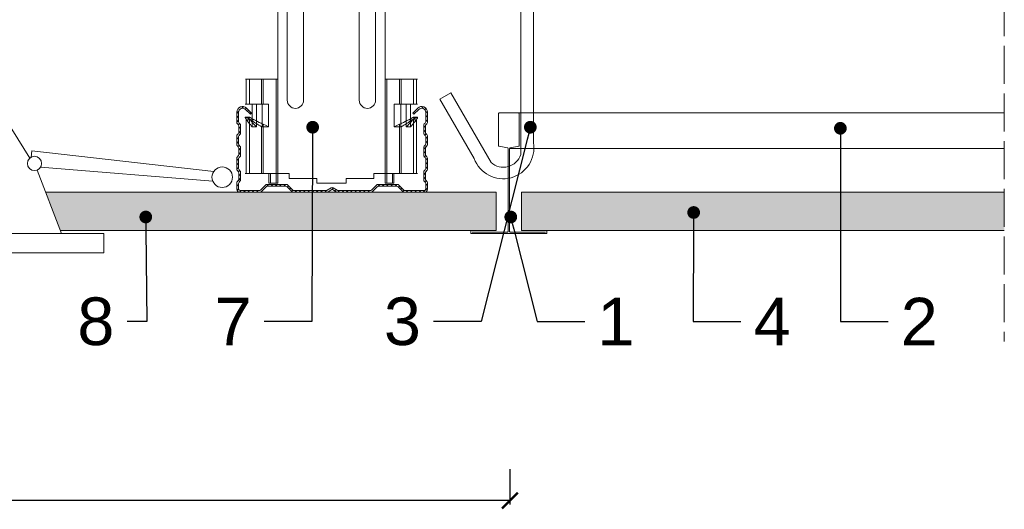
# Model space of a CAD drawing. Header units: millimetres. Extents: x 2147 to 2767, y 1473 to 2104.
# Tile 2 of 3: x 2457 to 2767, y 1773 to 1927. Entities that reach past the tile are written whole.
import ezdxf
from ezdxf import colors
from ezdxf.entities.mleader import LeaderData, LeaderLine
from ezdxf.math import Vec2, Vec3

# ---------------------------------------------------------------- set-up
doc = ezdxf.new("R2010")
doc.units = ezdxf.units.MM
doc.linetypes.add('ACAD_ISO02W100', pattern=[15, 12, -3])
doc.layers.get('0').update_dxf_attribs({"lineweight": 9})
doc.layers.get('Defpoints').update_dxf_attribs({"lineweight": 9})
for name, color, linetype, lineweight in [('_RIGIPS AKCESORIA', 7, 'Continuous', 5), ('_RIGIPS G-K', 7, 'Continuous', 9), ('_RIGIPS PROFIL', 7, 'Continuous', 9), ('_RIGIPS PŁYTA', 7, 'Continuous', 9), ('KRESKOWANIE', 7, 'Continuous', 9), ('PRZERYWANA', 7, 'ACAD_ISO02W100', 9), ('wełna', 7, 'BATTING', 5), ('WYMIARY', 7, 'Continuous', 9)]:
    doc.layers.add(name, color=color, linetype=linetype, lineweight=lineweight)
doc.styles.get("Standard").update_dxf_attribs({"font": 'arial.ttf'})
doc.linetypes.add('BATTING', pattern='A,0.00254,-2.54,[134,ltypeshp.shx,S=2.54,R=0,X=-2.54,Y=0],-5.08,[134,ltypeshp.shx,S=2.54,R=180,X=2.54,Y=0],-2.54', length=10.16254)
doc.dimstyles.new('ISO-25', dxfattribs={"dimtxt": 2.5, "dimasz": 2.5, "dimexe": 1.25, "dimexo": 0.625, "dimtad": 1, "dimtxsty": 'Standard', "dimcen": 2.5, "dimadec": 0, "dimazin": 0, "dimtfac": 1, "dimtmove": 0, "dimatfit": 3, "dimfxl": 1, "dimarcsym": 0})

# ---------------------------------------------------------------- blocks, each defined once
blk = doc.blocks.new('T24')
at = {"layer": '_RIGIPS PROFIL'}
for p, q in [((302.61, -139.67), (302.61, -129.54)), ((302.81, -129.34), (308.91, -129.34)), ((309.11, -129.54), (309.11, -139.67)), ((305.45, -140.31), (302.78, -139.87)), ((305.61, -140.51), (305.61, -166.64)), ((306.11, -140.51), (306.11, -166.64)), ((308.95, -139.87), (306.28, -140.31)), ((293.86, -167.24), (293.86, -166.44)), ((293.96, -166.34), (294.86, -166.34)), ((293.96, -167.34), (317.76, -167.34)), ((294.36, -166.84), (305.41, -166.84)), ((306.31, -166.84), (317.36, -166.84)), ((317.76, -166.34), (316.86, -166.34)), ((317.86, -167.24), (317.86, -166.44))]:
    blk.add_line(p, q, dxfattribs=at)
for centre, radius, start, end in [((302.81, -129.54), 0.2, 90, 180), ((308.91, -129.54), 0.2, 0, 90), ((302.81, -139.67), 0.2, 180, 260.5377), ((305.41, -140.51), 0.2, 0, 80.5377), ((306.31, -140.51), 0.2, 99.4623, 180), ((308.91, -139.67), 0.2, 279.4623, 0), ((293.96, -166.44), 0.1, 90, 180), ((293.96, -167.24), 0.1, 180, 270), ((305.41, -166.64), 0.2, 270, 0), ((306.31, -166.64), 0.2, 180, 270), ((317.76, -166.44), 0.1, 0, 90), ((317.76, -167.24), 0.1, 270, 0)]:
    blk.add_arc(centre, radius, start, end, dxfattribs=at)
blk = doc.blocks.new('_Dot')
at = {"color": 0, "linetype": 'ByBlock', "lineweight": -2}
blk.add_line((-0.5, 0), (-1, 0), dxfattribs=at)
at = {"color": 0, "linetype": 'ByBlock', "const_width": 0.5}
blk.add_lwpolyline([(-0.25, 0, 1), (0.25, 0, 1)], format="xyb", close=True, dxfattribs=at)
blk = doc.blocks.new('wieszak noniuszowy widok')
for p, q in [((367.75, 93.63), (382.75, 93.63)), ((367.75, 3.63), (367.75, 93.63)), ((368.75, 3.63), (368.75, 93.63)), ((381.75, 3.63), (381.75, 93.63)), ((382.75, 3.63), (382.75, 93.63)), ((367.75, 42.47), (358.34, 42.47)), ((358.34, -30.29), (358.34, 42.47)), ((392.15, 42.47), (382.75, 42.47)), ((392.15, 42.47), (392.15, -30.29)), ((392.15, 42.47), (392.15, -30.29)), ((372.87, 37.38), (376.99, 37.38)), ((374.93, 39.42), (374.93, 35.32)), ((361.34, -36.95), (361.34, 34.79)), ((361.34, 34.79), (361.34, -36.95)), ((366.47, 34.79), (366.47, -36.95)), ((366.47, -36.95), (366.47, 34.79)), ((384.02, -36.95), (384.02, 34.79)), ((384.02, 34.79), (384.02, -36.95)), ((389.14, 34.79), (389.14, -36.95)), ((389.14, 34.79), (389.14, -36.95)), ((374.93, 19.27), (374.93, 15.17)), ((372.87, 17.23), (376.99, 17.23)), ((367.75, 3.63), (382.75, 3.63)), ((348.22, -30.29), (358.37, -30.29)), ((348.44, -30.29), (348.44, -38.17)), ((349.43, -30.29), (349.43, -38.17)), ((353.28, -30.29), (353.28, -38.17)), ((353.8, -30.29), (353.8, -38.17)), ((357.85, -30.29), (357.85, -63.08)), ((358.37, -30.29), (358.37, -63.08)), ((392.13, -30.29), (392.13, -63.08)), ((392.15, -30.29), (392.15, -60.01)), ((392.15, -30.29), (392.15, -60.01)), ((402.37, -30.29), (392.16, -30.29)), ((392.64, -30.29), (392.64, -63.08)), ((396.7, -30.29), (396.7, -38.17)), ((397.21, -30.29), (397.21, -38.17)), ((401.07, -30.29), (401.07, -38.17)), ((402.06, -30.29), (402.06, -38.17)), ((348.13, -38.17), (355.47, -38.17)), ((350.32, -38.17), (350.32, -45.34)), ((351.68, -45.34), (351.68, -38.17)), ((353.44, -45.34), (353.44, -38.17)), ((355.47, -38.17), (355.47, -45.34)), ((395.03, -45.34), (395.03, -38.17)), ((395.03, -38.17), (402.39, -38.17)), ((397.05, -38.17), (397.05, -45.34)), ((398.82, -38.17), (398.82, -45.34)), ((400.18, -45.34), (400.18, -38.17)), ((348.11, -42.32), (348.14, -42.29)), ((348.11, -42.37), (348.11, -42.32)), ((348.12, -42.43), (348.11, -42.37)), ((348.15, -42.51), (348.12, -42.43)), ((348.14, -42.29), (348.17, -42.28)), ((348.19, -42.61), (348.15, -42.51)), ((348.17, -42.28), (348.23, -42.28)), ((349.22, -42.28), (348.19, -42.28)), ((348.26, -42.72), (348.19, -42.61)), ((348.23, -42.28), (348.31, -42.3)), ((348.34, -42.84), (348.26, -42.72)), ((348.31, -42.3), (348.41, -42.34)), ((348.45, -43), (348.34, -42.84)), ((348.41, -42.34), (348.53, -42.39)), ((348.44, -42.99), (348.44, -60.01)), ((348.58, -43.18), (348.45, -43)), ((349.57, -43.07), (348.5, -43.07)), ((348.53, -42.39), (348.66, -42.46)), ((348.72, -43.37), (348.58, -43.18)), ((348.66, -42.46), (348.81, -42.54)), ((348.89, -43.59), (348.72, -43.37)), ((348.81, -42.54), (348.96, -42.63)), ((348.96, -42.63), (349.14, -42.73)), ((349.15, -42.29), (349.13, -42.32)), ((349.13, -42.32), (349.13, -42.36)), ((349.13, -42.36), (349.14, -42.41)), ((349.14, -42.41), (349.16, -42.47)), ((349.14, -42.73), (349.38, -42.88)), ((349.18, -42.28), (349.15, -42.29)), ((349.16, -42.47), (349.19, -42.54)), ((349.22, -42.28), (349.18, -42.28)), ((349.19, -42.54), (349.24, -42.62)), ((349.28, -42.28), (349.22, -42.28)), ((349.24, -42.62), (349.3, -42.71)), ((349.34, -42.29), (349.28, -42.28)), ((349.3, -42.71), (349.44, -42.91)), ((349.43, -42.32), (349.34, -42.29)), ((349.38, -42.88), (349.66, -43.05)), ((349.52, -42.35), (349.43, -42.32)), ((349.43, -42.9), (349.43, -60.01)), ((349.44, -42.91), (349.55, -43.05)), ((349.62, -42.4), (349.52, -42.35)), ((349.55, -43.05), (349.68, -43.2)), ((349.74, -42.46), (349.62, -42.4)), ((349.66, -43.05), (349.96, -43.25)), ((350.92, -43.07), (349.68, -43.07)), ((349.68, -43.2), (349.82, -43.37)), ((349.88, -42.52), (349.74, -42.46)), ((349.82, -43.37), (349.98, -43.56)), ((350.03, -42.6), (349.88, -42.52)), ((349.96, -43.25), (350.28, -43.46)), ((350.2, -42.69), (350.03, -42.6)), ((350.38, -42.79), (350.2, -42.69)), ((350.58, -42.89), (350.38, -42.79)), ((350.78, -43), (350.58, -42.89)), ((351, -43.12), (350.78, -43)), ((351.23, -43.25), (351, -43.12)), ((351.48, -43.37), (351.23, -43.25)), ((351.99, -43.64), (351.48, -43.37)), ((399.02, -43.37), (398.51, -43.64)), ((399.26, -43.25), (399.02, -43.37)), ((399.49, -43.12), (399.26, -43.25)), ((399.71, -43), (399.49, -43.12)), ((399.58, -43.07), (400.82, -43.07)), ((399.92, -42.89), (399.71, -43)), ((400.12, -42.79), (399.92, -42.89)), ((400.3, -42.69), (400.12, -42.79)), ((400.21, -43.46), (400.54, -43.25)), ((400.46, -42.6), (400.3, -42.69)), ((400.62, -42.52), (400.46, -42.6)), ((400.52, -43.56), (400.68, -43.37)), ((400.54, -43.25), (400.84, -43.05)), ((400.76, -42.46), (400.62, -42.52)), ((400.68, -43.37), (400.82, -43.2)), ((400.88, -42.4), (400.76, -42.46)), ((400.82, -43.2), (400.95, -43.05)), ((400.84, -43.05), (401.12, -42.88)), ((400.98, -42.35), (400.88, -42.4)), ((400.93, -43.07), (402, -43.07)), ((400.95, -43.05), (401.06, -42.91)), ((401.07, -42.32), (400.98, -42.35)), ((401.06, -42.91), (401.2, -42.71)), ((401.15, -42.29), (401.07, -42.32)), ((401.07, -42.9), (401.07, -60.01)), ((401.12, -42.88), (401.36, -42.73)), ((401.22, -42.28), (401.15, -42.29)), ((401.2, -42.71), (401.26, -42.62)), ((401.27, -42.28), (401.22, -42.28)), ((401.26, -42.62), (401.3, -42.54)), ((401.32, -42.28), (401.27, -42.28)), ((401.27, -42.28), (402.31, -42.28)), ((401.3, -42.54), (401.34, -42.47)), ((401.35, -42.29), (401.32, -42.28)), ((401.34, -42.47), (401.36, -42.41)), ((401.36, -42.32), (401.35, -42.29)), ((401.37, -42.36), (401.36, -42.32)), ((401.36, -42.41), (401.37, -42.36)), ((401.36, -42.73), (401.54, -42.63)), ((401.54, -42.63), (401.69, -42.54)), ((401.77, -43.37), (401.61, -43.59)), ((401.69, -42.54), (401.84, -42.46)), ((401.92, -43.18), (401.77, -43.37)), ((401.84, -42.46), (401.97, -42.39)), ((402.05, -43), (401.92, -43.18)), ((401.97, -42.39), (402.09, -42.34)), ((402.16, -42.84), (402.05, -43)), ((402.06, -42.99), (402.06, -60.01)), ((402.09, -42.34), (402.18, -42.3)), ((402.24, -42.72), (402.16, -42.84)), ((402.18, -42.3), (402.26, -42.28)), ((402.3, -42.61), (402.24, -42.72)), ((402.26, -42.28), (402.33, -42.28)), ((402.35, -42.51), (402.3, -42.61)), ((402.33, -42.28), (402.36, -42.29)), ((402.38, -42.43), (402.35, -42.51)), ((402.36, -42.29), (402.39, -42.32)), ((402.39, -42.37), (402.38, -42.43)), ((402.39, -42.32), (402.39, -42.37)), ((349.08, -43.83), (348.89, -43.59)), ((349.28, -44.08), (349.08, -43.83)), ((349.49, -44.34), (349.28, -44.08)), ((349.72, -44.62), (349.49, -44.34)), ((350.01, -44.98), (349.72, -44.62)), ((349.98, -43.56), (350.15, -43.76)), ((350.32, -45.34), (350.01, -44.98)), ((350.15, -43.76), (350.34, -43.96)), ((350.28, -43.46), (350.63, -43.68)), ((351.68, -45.34), (350.32, -45.34)), ((350.34, -43.96), (350.54, -44.17)), ((350.54, -44.17), (350.75, -44.4)), ((350.63, -43.68), (350.99, -43.91)), ((350.75, -44.4), (350.97, -44.63)), ((350.97, -44.63), (351.19, -44.86)), ((350.99, -43.91), (351.36, -44.14)), ((351.19, -44.86), (351.43, -45.11)), ((351.36, -44.14), (351.74, -44.37)), ((351.43, -45.11), (351.68, -45.34)), ((351.74, -44.37), (352.07, -44.57)), ((352.52, -43.92), (351.99, -43.64)), ((352.07, -44.57), (352.41, -44.78)), ((352.41, -44.78), (352.77, -44.98)), ((353.08, -44.19), (352.52, -43.92)), ((352.77, -44.98), (353.14, -45.18)), ((353.43, -44.35), (353.08, -44.19)), ((353.14, -45.18), (353.28, -45.26)), ((353.28, -45.26), (353.36, -45.3)), ((353.28, -45.26), (353.28, -60.01)), ((353.36, -45.3), (353.44, -45.34)), ((353.8, -44.52), (353.43, -44.35)), ((355.47, -45.34), (353.44, -45.34)), ((354.66, -44.92), (353.8, -44.52)), ((353.8, -44.52), (353.8, -60.01)), ((355.47, -45.34), (354.66, -44.92)), ((395.84, -44.92), (395.03, -45.34)), ((395.03, -45.34), (397.05, -45.34)), ((396.7, -44.52), (395.84, -44.92)), ((397.07, -44.35), (396.7, -44.52)), ((396.7, -44.52), (396.7, -60.01)), ((397.05, -45.34), (397.13, -45.3)), ((397.42, -44.19), (397.07, -44.35)), ((397.13, -45.3), (397.21, -45.26)), ((397.21, -45.26), (397.36, -45.18)), ((397.21, -45.26), (397.21, -60.01)), ((397.36, -45.18), (397.73, -44.98)), ((397.98, -43.92), (397.42, -44.19)), ((397.73, -44.98), (398.09, -44.78)), ((398.51, -43.64), (397.98, -43.92)), ((398.09, -44.78), (398.43, -44.57)), ((398.43, -44.57), (398.76, -44.37)), ((398.76, -44.37), (399.13, -44.14)), ((398.82, -45.34), (399.07, -45.11)), ((398.82, -45.34), (400.18, -45.34)), ((399.07, -45.11), (399.3, -44.86)), ((399.13, -44.14), (399.51, -43.91)), ((399.3, -44.86), (399.53, -44.63)), ((399.51, -43.91), (399.87, -43.68)), ((399.53, -44.63), (399.74, -44.4)), ((399.74, -44.4), (399.96, -44.17)), ((399.87, -43.68), (400.21, -43.46)), ((399.96, -44.17), (400.16, -43.96)), ((400.16, -43.96), (400.35, -43.76)), ((400.49, -44.98), (400.18, -45.34)), ((400.35, -43.76), (400.52, -43.56)), ((400.78, -44.62), (400.49, -44.98)), ((401.01, -44.34), (400.78, -44.62)), ((401.22, -44.08), (401.01, -44.34)), ((401.42, -43.83), (401.22, -44.08)), ((401.61, -43.59), (401.42, -43.83)), ((348.11, -60.01), (361.93, -60.01)), ((355.57, -63.08), (355.57, -60.01)), ((356.08, -60.01), (356.08, -63.08)), ((361.93, -60.01), (361.93, -61.55)), ((361.93, -60.01), (361.93, -61.55)), ((370.64, -61.55), (361.93, -61.55)), ((370.64, -61.55), (370.64, -63.08)), ((370.64, -61.55), (370.64, -63.08)), ((388.57, -61.55), (379.86, -61.55)), ((379.86, -61.55), (379.86, -63.08)), ((379.86, -61.55), (379.86, -63.08)), ((388.57, -60.01), (388.57, -61.55)), ((402.39, -60.01), (388.57, -60.01)), ((388.57, -60.01), (388.57, -61.55)), ((394.42, -63.08), (394.42, -60.01)), ((394.93, -60.01), (394.93, -63.08)), ((357.85, -63.08), (355.57, -63.08)), ((356.08, -63.08), (355.57, -63.08)), ((356.08, -63.08), (358.37, -63.08)), ((358.37, -63.08), (357.85, -63.08)), ((379.86, -63.08), (370.64, -63.08)), ((370.64, -63.08), (379.86, -63.08)), ((392.13, -63.08), (394.42, -63.08)), ((392.64, -63.08), (392.13, -63.08)), ((394.93, -63.08), (392.64, -63.08)), ((394.93, -63.08), (394.42, -63.08))]:
    blk.add_line(p, q)
for centre, radius in [((375.25, 83.63), 2.81), ((374.93, 37.38), 2.06), ((374.93, 37.38), 1.46), ((374.93, 26.11), 2.81), ((374.93, 17.23), 2.06), ((374.93, 17.23), 1.46)]:
    blk.add_circle(centre, radius)
for centre, start, end in [((363.91, 34.79), 0, 180), ((386.58, 34.79), 0, 180), ((363.91, -36.95), 180, 0), ((386.58, -36.95), 180, 0)]:
    blk.add_arc(centre, 2.56, start, end)
blk = doc.blocks.new('CD 60 ULTRASTIL')
h = blk.add_hatch()
h.set_pattern_fill('ANSI31', color=256, scale=0.3, style=0)
h.paths.add_polyline_path([(542.88, 684.5, -0.302776), (543.49, 684.5), (544.54, 683.79, 0.148069), (544.85, 683.7), (555.42, 683.7, 0.198912), (555.81, 683.86), (557.38, 685.44, -0.198912), (557.77, 685.6), (563.59, 685.6, -0.198912), (563.98, 685.44), (565.55, 683.86, 0.198912), (565.94, 683.7), (572.18, 683.7, 0.414214), (573.18, 684.7), (573.18, 686.74, 0.198912), (573.02, 687.12), (572.74, 687.4, -0.198912), (572.58, 687.79), (572.58, 689.87, -0.198912), (572.74, 690.26), (573.02, 690.54, 0.198912), (573.18, 690.93), (573.18, 694.47, 0.198912), (573.02, 694.86), (572.74, 695.14, -0.198912), (572.58, 695.53), (572.58, 697.61, -0.198912), (572.74, 698), (573.02, 698.28, 0.198912), (573.18, 698.67), (573.18, 701.47, 0.198912), (573.02, 701.86), (572.74, 702.14, -0.198912), (572.58, 702.53), (572.58, 704.61, -0.198912), (572.74, 705), (573.02, 705.28, 0.198912), (573.18, 705.67), (573.18, 708.9, 0.666128), (570.12, 710.18), (568.55, 708.63), (568.93, 708.24), (570.5, 709.79, -0.666128), (572.63, 708.9), (572.63, 705.9, -0.198912), (572.47, 705.51), (572.19, 705.23, 0.198912), (572.03, 704.84), (572.03, 702.3, 0.198912), (572.19, 701.91), (572.47, 701.63, -0.198912), (572.63, 701.25), (572.63, 698.9, -0.198912), (572.47, 698.51), (572.19, 698.23, 0.198912), (572.03, 697.84), (572.03, 695.3, 0.198912), (572.19, 694.91), (572.47, 694.63, -0.198912), (572.63, 694.25), (572.63, 691.16, -0.198912), (572.47, 690.77), (572.19, 690.49, 0.198912), (572.03, 690.1), (572.03, 687.56, 0.198912), (572.19, 687.17), (572.47, 686.9, -0.198912), (572.63, 686.51), (572.63, 684.7, -0.414214), (572.18, 684.25), (566.17, 684.25, -0.198912), (565.78, 684.41), (564.2, 685.99, 0.198912), (563.82, 686.15), (557.55, 686.15, 0.198912), (557.16, 685.99), (555.58, 684.41, -0.198912), (555.19, 684.25), (545.01, 684.25, -0.148069), (544.71, 684.34), (543.49, 685.16, 0.302776), (542.88, 685.16), (541.65, 684.34, -0.148069), (541.35, 684.25), (531.17, 684.25, -0.198912), (530.78, 684.41), (529.2, 685.99, 0.198912), (528.82, 686.15), (522.55, 686.15, 0.198912), (522.16, 685.99), (520.58, 684.41, -0.198912), (520.19, 684.25), (514.18, 684.25, -0.414214), (513.73, 684.7), (513.73, 686.51, -0.198912), (513.89, 686.9), (514.17, 687.17, 0.198912), (514.33, 687.56), (514.33, 690.1, 0.198912), (514.17, 690.49), (513.89, 690.77, -0.198912), (513.73, 691.16), (513.73, 694.25, -0.198912), (513.89, 694.63), (514.17, 694.91, 0.198912), (514.33, 695.3), (514.33, 697.84, 0.198912), (514.17, 698.23), (513.89, 698.51, -0.198912), (513.73, 698.9), (513.73, 701.25, -0.198912), (513.89, 701.63), (514.17, 701.91, 0.198912), (514.33, 702.3), (514.33, 704.84, 0.198912), (514.17, 705.23), (513.89, 705.51, -0.198912), (513.73, 705.9), (513.73, 708.9, -0.666128), (515.86, 709.79), (517.43, 708.24), (517.81, 708.63), (516.25, 710.18, 0.666128), (513.18, 708.9), (513.18, 705.67, 0.198912), (513.34, 705.28), (513.62, 705, -0.198912), (513.78, 704.61), (513.78, 702.53, -0.198912), (513.62, 702.14), (513.34, 701.86, 0.198912), (513.18, 701.47), (513.18, 698.67, 0.198912), (513.34, 698.28), (513.62, 698, -0.198912), (513.78, 697.61), (513.78, 695.53, -0.198912), (513.62, 695.14), (513.34, 694.86, 0.198912), (513.18, 694.47), (513.18, 690.93, 0.198912), (513.34, 690.54), (513.62, 690.26, -0.198912), (513.78, 689.87), (513.78, 687.79, -0.198912), (513.62, 687.4), (513.34, 687.12, 0.198912), (513.18, 686.74), (513.18, 684.7, 0.414214), (514.18, 683.7), (520.42, 683.7, 0.198912), (520.81, 683.86), (522.38, 685.44, -0.198912), (522.77, 685.6), (528.59, 685.6, -0.198912), (528.98, 685.44), (530.55, 683.86, 0.198912), (530.94, 683.7), (541.51, 683.7, 0.148069), (541.82, 683.79)])
for p, q in [((516.25, 710.18), (517.81, 708.63)), ((570.12, 710.18), (568.55, 708.63)), ((513.18, 708.9), (513.18, 705.67)), ((513.73, 708.9), (513.73, 705.9)), ((515.86, 709.79), (517.43, 708.24)), ((517.43, 708.24), (517.81, 708.63)), ((568.93, 708.24), (568.55, 708.63)), ((570.5, 709.79), (568.93, 708.24)), ((572.63, 708.9), (572.63, 705.9)), ((573.18, 708.9), (573.18, 705.67)), ((513.34, 705.28), (513.62, 705)), ((513.78, 704.61), (513.78, 702.53)), ((513.89, 705.51), (514.17, 705.23)), ((514.33, 704.84), (514.33, 702.3)), ((572.03, 704.84), (572.03, 702.3)), ((572.47, 705.51), (572.19, 705.23)), ((572.58, 704.61), (572.58, 702.53)), ((573.02, 705.28), (572.74, 705)), ((513.18, 698.67), (513.18, 701.47)), ((513.34, 701.86), (513.62, 702.14)), ((513.73, 698.9), (513.73, 701.25)), ((513.89, 701.63), (514.17, 701.91)), ((572.47, 701.63), (572.19, 701.91)), ((572.63, 698.9), (572.63, 701.25)), ((573.02, 701.86), (572.74, 702.14)), ((573.18, 698.67), (573.18, 701.47)), ((513.34, 698.28), (513.62, 698)), ((513.78, 697.61), (513.78, 695.53)), ((513.89, 698.51), (514.17, 698.23)), ((514.33, 697.84), (514.33, 695.3)), ((572.03, 697.84), (572.03, 695.3)), ((572.47, 698.51), (572.19, 698.23)), ((572.58, 697.61), (572.58, 695.53)), ((573.02, 698.28), (572.74, 698)), ((513.18, 694.47), (513.18, 690.93)), ((513.34, 694.86), (513.62, 695.14)), ((513.89, 694.63), (514.17, 694.91)), ((572.47, 694.63), (572.19, 694.91)), ((573.02, 694.86), (572.74, 695.14)), ((573.18, 694.47), (573.18, 690.93)), ((513.73, 694.25), (513.73, 691.16)), ((572.63, 694.25), (572.63, 691.16)), ((513.34, 690.54), (513.62, 690.26)), ((513.78, 689.87), (513.78, 687.79)), ((513.89, 690.77), (514.17, 690.49)), ((514.33, 690.1), (514.33, 687.56)), ((572.03, 690.1), (572.03, 687.56)), ((572.47, 690.77), (572.19, 690.49)), ((572.58, 689.87), (572.58, 687.79)), ((573.02, 690.54), (572.74, 690.26)), ((513.18, 686.74), (513.18, 684.7)), ((513.34, 687.12), (513.62, 687.4)), ((513.73, 686.51), (513.73, 684.7)), ((513.89, 686.9), (514.17, 687.17)), ((520.58, 684.41), (522.16, 685.99)), ((520.81, 683.86), (522.38, 685.44)), ((522.55, 686.15), (528.82, 686.15)), ((528.59, 685.6), (522.77, 685.6)), ((530.55, 683.86), (528.98, 685.44)), ((530.78, 684.41), (529.2, 685.99)), ((541.65, 684.34), (542.88, 685.16)), ((544.71, 684.34), (543.49, 685.16)), ((555.58, 684.41), (557.16, 685.99)), ((555.81, 683.86), (557.38, 685.44)), ((557.55, 686.15), (563.82, 686.15)), ((557.77, 685.6), (563.59, 685.6)), ((565.55, 683.86), (563.98, 685.44)), ((565.78, 684.41), (564.2, 685.99)), ((572.47, 686.9), (572.19, 687.17)), ((572.63, 686.51), (572.63, 684.7)), ((573.02, 687.12), (572.74, 687.4)), ((573.18, 686.74), (573.18, 684.7)), ((514.18, 684.25), (520.19, 684.25)), ((514.18, 683.7), (520.42, 683.7)), ((530.94, 683.7), (541.51, 683.7)), ((531.17, 684.25), (541.35, 684.25)), ((541.82, 683.79), (542.88, 684.5)), ((544.54, 683.79), (543.49, 684.5)), ((544.85, 683.7), (555.42, 683.7)), ((545.01, 684.25), (555.19, 684.25)), ((565.94, 683.7), (572.18, 683.7)), ((566.17, 684.25), (572.18, 684.25))]:
    blk.add_line(p, q)
for centre, radius, start, end in [((514.98, 708.9), 1.8, 45.3251, 180), ((514.98, 708.9), 1.25, 45.3251, 180), ((571.38, 708.9), 1.8, 360, 134.6749), ((571.38, 708.9), 1.25, 360, 134.6749), ((513.73, 705.67), 0.55, 180, 225), ((513.23, 704.61), 0.55, 0, 45), ((514.28, 705.9), 0.55, 180, 225), ((513.78, 704.84), 0.55, 0, 45), ((572.58, 704.84), 0.55, 135, 180), ((572.08, 705.9), 0.55, 315, 0), ((573.13, 704.61), 0.55, 135, 180), ((572.63, 705.67), 0.55, 315, 0), ((513.73, 701.47), 0.55, 135, 180), ((513.23, 702.53), 0.55, 315, 0), ((514.28, 701.25), 0.55, 135, 180), ((513.78, 702.3), 0.55, 315, 0), ((572.58, 702.3), 0.55, 180, 225), ((572.08, 701.25), 0.55, 0, 45), ((573.13, 702.53), 0.55, 180, 225), ((572.63, 701.47), 0.55, 0, 45), ((513.73, 698.67), 0.55, 180, 225), ((513.23, 697.61), 0.55, 360, 45), ((514.28, 698.9), 0.55, 180, 225), ((513.78, 697.84), 0.55, 0, 45), ((572.58, 697.84), 0.55, 135, 180), ((572.08, 698.9), 0.55, 315, 0), ((573.13, 697.61), 0.55, 135, 180), ((572.63, 698.67), 0.55, 315, 0), ((513.73, 694.47), 0.55, 135, 180), ((513.23, 695.53), 0.55, 315, 0), ((514.28, 694.25), 0.55, 135, 180), ((513.78, 695.3), 0.55, 315, 0), ((572.58, 695.3), 0.55, 180, 225), ((572.08, 694.25), 0.55, 0, 45), ((573.13, 695.53), 0.55, 180, 225), ((572.63, 694.47), 0.55, 0, 45), ((513.73, 690.93), 0.55, 180, 225), ((513.23, 689.87), 0.55, 0, 45), ((514.28, 691.16), 0.55, 180, 225), ((513.78, 690.1), 0.55, 360, 45), ((572.58, 690.1), 0.55, 135, 180), ((572.08, 691.16), 0.55, 315, 0), ((573.13, 689.87), 0.55, 135, 180), ((572.63, 690.93), 0.55, 315, 0), ((513.73, 686.74), 0.55, 135, 180), ((513.23, 687.79), 0.55, 315, 0), ((514.28, 686.51), 0.55, 135, 180), ((513.78, 687.56), 0.55, 315, 360), ((522.55, 685.6), 0.55, 90, 135), ((522.77, 685.05), 0.55, 90, 135), ((528.59, 685.05), 0.55, 45, 90), ((528.82, 685.6), 0.55, 45, 90), ((543.18, 684.7), 0.55, 56.3099, 123.6901), ((557.55, 685.6), 0.55, 90, 135), ((557.77, 685.05), 0.55, 90, 135), ((563.59, 685.05), 0.55, 45, 90), ((563.82, 685.6), 0.55, 45, 90), ((572.58, 687.56), 0.55, 180, 225), ((572.08, 686.51), 0.55, 360, 45), ((573.13, 687.79), 0.55, 180, 225), ((572.63, 686.74), 0.55, 360, 45), ((514.18, 684.7), 1, 180, 270), ((514.18, 684.7), 0.45, 180, 270), ((520.19, 684.8), 0.55, 270, 315), ((520.42, 684.25), 0.55, 270, 315), ((530.94, 684.25), 0.55, 225, 270), ((531.17, 684.8), 0.55, 225, 270), ((541.35, 684.8), 0.55, 270, 303.6901), ((541.51, 684.25), 0.55, 270, 303.6901), ((543.18, 684.04), 0.55, 56.3099, 123.6901), ((544.85, 684.25), 0.55, 236.3099, 270), ((545.01, 684.8), 0.55, 236.3099, 270), ((555.19, 684.8), 0.55, 270, 315), ((555.42, 684.25), 0.55, 270, 315), ((565.94, 684.25), 0.55, 225, 270), ((566.17, 684.8), 0.55, 225, 270), ((572.18, 684.7), 1, 270, 0), ((572.18, 684.7), 1, 270, 360), ((572.18, 684.7), 0.45, 270, 360)]:
    blk.add_arc(centre, radius, start, end)
blk = doc.blocks.new('_ArchTick')
at = {"color": 0, "linetype": 'ByBlock', "const_width": 0.15}
blk.add_lwpolyline([(-0.5, -0.5), (0.5, 0.5)], dxfattribs=at)
blk = doc.blocks.new('*D14')
at = {"layer": 'Defpoints', "color": 0, "transparency": 16777216}
for p in [(2611.3, 1786.37), (2207.02, 1775.83), (2207.02, 1774.17)]:
    blk.add_point(p, dxfattribs=at)
at = {"layer": 'WYMIARY', "color": 0, "lineweight": -2, "transparency": 16777216}
for p, q in [((2611.3, 1785.74), (2611.3, 1774.58)), ((2207.02, 1774.8), (2207.02, 1777.08)), ((2611.3, 1775.83), (2207.02, 1775.83))]:
    blk.add_line(p, q, dxfattribs=at)
at = {"layer": 'WYMIARY', "color": 0, "lineweight": -2, "transparency": 16777216, "xscale": 5, "yscale": 5, "zscale": 5, "rotation": 180}
blk.add_blockref('_ArchTick', (2207.02, 1775.83), dxfattribs=at)
at = {"layer": 'WYMIARY', "color": 0, "lineweight": -2, "transparency": 16777216, "xscale": 5, "yscale": 5, "zscale": 5}
blk.add_blockref('_ArchTick', (2611.3, 1775.83), dxfattribs=at)
at = {"layer": 'WYMIARY', "color": 0, "transparency": 16777216, "insert": (2409.16, 1783.94), "char_height": 10, "attachment_point": 5}
blk.add_mtext('≤400mm', dxfattribs=at)
blk = doc.blocks.new('lampa')
at = {"layer": '_RIGIPS AKCESORIA'}
for p, q in [((1387.95, 5874.59), (1467.95, 5874.59)), ((1377.95, 5864.59), (1377.95, 5824.59)), ((1477.95, 5864.59), (1477.95, 5824.59)), ((1377.95, 5824.59), (1357.95, 5804.59)), ((1377.95, 5824.59), (1477.95, 5824.59)), ((1477.95, 5824.59), (1497.95, 5804.59)), ((1339.95, 5775.59), (1357.95, 5804.59)), ((1513.63, 5779.32), (1497.95, 5804.59)), ((1341.59, 5781.61), (1284.34, 5775.11)), ((1341.82, 5779.64), (1341.59, 5781.61)), ((1514.07, 5779.64), (1514.3, 5781.61)), ((1514.3, 5781.61), (1571.55, 5775.11)), ((1338.83, 5776.53), (1284.63, 5772.1)), ((1332.25, 5755.59), (1339.95, 5775.59)), ((1523.64, 5755.59), (1515.95, 5775.59)), ((1517.06, 5776.53), (1571.26, 5772.1)), ((1318.95, 5755.59), (1536.95, 5755.59)), ((1318.95, 5749.59), (1318.95, 5755.59)), ((1536.95, 5749.59), (1536.95, 5755.59)), ((1318.95, 5749.59), (1536.95, 5749.59))]:
    blk.add_line(p, q, dxfattribs=at)
for centre, radius in [((1340.75, 5777.67), 2.24), ((1515.14, 5777.67), 2.24), ((1281.65, 5773.33), 3.23), ((1574.24, 5773.33), 3.23)]:
    blk.add_circle(centre, radius, dxfattribs=at)
for centre, start, end in [((1387.95, 5864.59), 90, 180), ((1467.95, 5864.59), 0, 90)]:
    blk.add_arc(centre, 10, start, end, dxfattribs=at)

msp = doc.modelspace()

# ---------------------------------------------------------------- hatches: boundary and pattern name
at = {"layer": '_RIGIPS PŁYTA'}
h = msp.add_hatch(dxfattribs=at)
h.set_pattern_fill('DOTS', color=254, angle=45)
h.paths.add_polyline_path([(2607.017, 1872.816), (2488.275, 1872.816), (2485.244, 1860.816), (2607.017, 1860.816)])
h.paths.add_polyline_path([(2279.156, 1860.816), (2283.772, 1872.816), (2209.892, 1872.816), (2209.892, 1860.816)])
h.paths.add_polyline_path([(2465.156, 1872.816), (2469.772, 1860.816), (2485.244, 1860.816), (2488.275, 1872.816)])
at = {"layer": 'KRESKOWANIE'}
h = msp.add_hatch(dxfattribs=at)
h.set_pattern_fill('DOTS', color=253, scale=0.5)
h.set_pattern_definition([(0, (103.7214, 0), (0.396875, 0.79375), [0, -0.79375])])
h.paths.add_polyline_path([(2715.35, 1872.816), (2614.96, 1872.816), (2614.96, 1860.816), (2715.355, 1860.816)])
h.paths.add_polyline_path([(2669.158, 1865.465, -1), (2669.164, 1867.465, -1)], flags=16)
h.paths.add_polyline_path([(2766.96, 1872.816), (2715.35, 1872.816), (2715.355, 1860.816), (2766.96, 1860.816)])

# ---------------------------------------------------------------- linework, layer by layer
for p, q in [((2614.72, 2022.004), (2614.717, 1884.702)), ((2618.733, 2022.004), (2618.717, 1888.434)), ((2605.387, 1882.202), (2592.717, 1904.148)), ((2600.057, 1883.434), (2589.253, 1902.148))]:
    msp.add_line(p, q)
for centre, radius, start, end in [((2609.16, 1886.783), 9.699, 200.19809, 9.7997), ((2609.258, 1886.417), 5.722, 227.43539, 342.56245)]:
    msp.add_arc(centre, radius, start, end)
at = {"layer": '_RIGIPS PROFIL'}
for p, q in [((2607.939, 1897.816), (2766.96, 1897.816)), ((2611.239, 1886.647), (2766.96, 1886.647))]:
    msp.add_line(p, q, dxfattribs=at)
at = {"layer": '_RIGIPS PŁYTA'}
for p, q in [((2607.017, 1872.816), (2465.156, 1872.816)), ((2607.017, 1872.816), (2607.017, 1860.816)), ((2614.96, 1872.816), (2766.96, 1872.816)), ((2614.96, 1872.816), (2614.96, 1860.816)), ((2607.017, 1860.816), (2469.772, 1860.816)), ((2614.96, 1860.816), (2766.96, 1860.816))]:
    msp.add_line(p, q, dxfattribs=at)
at = {"layer": 'PRZERYWANA'}
msp.add_line((2766.96, 1933.921), (2766.96, 1825.893), dxfattribs=at)
at = {"layer": 'wełna'}
msp.add_line((2589.253, 1902.148), (2592.717, 1904.148), dxfattribs=at)

# ---------------------------------------------------------------- block references
for name, p in [('wieszak noniuszowy widok', (2179.883, 1938.739)), ('CD 60 ULTRASTIL', (2012.173, 1189.114))]:
    msp.add_blockref(name, p)
at = {"layer": '_RIGIPS AKCESORIA'}
msp.add_blockref('lampa', (946.519, -3895.772), dxfattribs=at)
at = {"layer": '_RIGIPS PROFIL'}
msp.add_blockref('T24', (2305.126, 2027.156), dxfattribs=at)

# ---------------------------------------------------------------- dimensions: what is measured, and where the dimension line sits
at = {"layer": 'WYMIARY'}
dim = msp.add_linear_dim(base=(2207.017, 1775.831), p1=(2611.297, 1786.365), p2=(2207.017, 1774.174), text='≤400mm', dimstyle='ISO-25', override={"dimtxt": 10, "dimasz": 5, "dimgap": 3, "dimblk1": 'ArchTick', "dimblk2": 'ArchTick', "dimsah": 1, "dimfxl": 12, "dimfxlon": 1}, dxfattribs=at)
dim.commit()
dim.dimension.update_dxf_attribs({"geometry": '*D14', "text_midpoint": (2409.157, 1775.831), "dimtype": 160})

# ---------------------------------------------------------------- leaders
at = {"layer": '_RIGIPS G-K'}
ml = msp.add_multileader_mtext('Standard', dxfattribs=at)
ml.set_content('7', color=256)
ml.set_leader_properties()
ml.set_arrow_properties(name='DOT')
ml.build(insert=Vec2(0, 0))
ml.multileader.update_dxf_attribs({"dogleg_length": 15})
ctx = ml.context
ctx.base_point, ctx.char_height, ctx.landing_gap_size, ctx.plane_origin = Vec3(2516.278, 1832.114), 15, 4, Vec3(2568.766, 1963.31)
ctx.text_align_type = 2
notes = []
notes.append((ctx, [(0, (1, 1, 0), (2548.988, 1832.114), (-1, 0), 15, [(0, [(2549.224, 1893.302)], 0, [])])]))
ctx.mtext.insert, ctx.mtext.alignment, ctx.mtext.flow_direction = Vec3(2529.988, 1839.614), 3, 5
ml = msp.add_multileader_mtext('Standard', dxfattribs=at)
ml.set_content('3', color=256)
ml.set_leader_properties()
ml.set_arrow_properties(name='DOT')
ml.build(insert=Vec2(0, 0))
ml.multileader.update_dxf_attribs({"dogleg_length": 15})
ctx = ml.context
ctx.base_point, ctx.char_height, ctx.landing_gap_size, ctx.plane_origin = Vec3(2569.476, 1832.114), 15, 4, Vec3(2637.295, 1963.31)
ctx.text_align_type = 2
notes.append((ctx, [(0, (1, 1, 0), (2602.299, 1832.114), (-1, 0), 15, [(0, [(2617.754, 1893.302)], 0, [])])]))
ctx.mtext.insert, ctx.mtext.alignment, ctx.mtext.flow_direction = Vec3(2583.299, 1839.747), 3, 5
ml = msp.add_multileader_mtext('Standard', dxfattribs=at)
ml.set_content('2', color=256)
ml.set_leader_properties()
ml.set_arrow_properties(name='DOT')
ml.build(insert=Vec2(0, 0))
ml.multileader.update_dxf_attribs({"dogleg_length": 15})
ctx = ml.context
ctx.base_point, ctx.char_height, ctx.landing_gap_size, ctx.plane_origin = Vec3(2730.365, 1832.115), 15, 4, Vec3(2680.369, 1965.073)
notes.append((ctx, [(0, (1, 1, 0), (2715.365, 1832.115), (1, 0), 15, [(0, [(2715.343, 1892.952)], 0, [])])]))
ctx.mtext.insert, ctx.mtext.flow_direction = Vec3(2734.365, 1839.615), 5
ml = msp.add_multileader_mtext('Standard', dxfattribs=at)
ml.set_content('8', color=256)
ml.set_leader_properties()
ml.set_arrow_properties(name='DOT')
ml.build(insert=Vec2(0, 0))
ml.multileader.update_dxf_attribs({"dogleg_length": 15})
ctx = ml.context
ctx.base_point, ctx.char_height, ctx.landing_gap_size, ctx.plane_origin = Vec3(2472.911, 1832.115), 15, 4, Vec3(2431.734, 1962.724)
ctx.text_align_type = 2
notes.append((ctx, [(1, (1, 1, 0), (2496.975, 1832.115), (-1, 0), 6.18, [(0, [(2496.675, 1865.05)], 0, [])])]))
ctx.mtext.insert, ctx.mtext.alignment, ctx.mtext.flow_direction = Vec3(2486.795, 1839.743), 3, 5
ml = msp.add_multileader_mtext('Standard', dxfattribs=at)
ml.set_content('1', color=256)
ml.set_leader_properties()
ml.set_arrow_properties(name='DOT')
ml.build(insert=Vec2(0, 0))
ml.multileader.update_dxf_attribs({"dogleg_length": 15})
ctx = ml.context
ctx.base_point, ctx.char_height, ctx.landing_gap_size, ctx.plane_origin = Vec3(2634.862, 1832.115), 15, 4, Vec3(2584.866, 1962.724)
notes.append((ctx, [(0, (1, 1, 0), (2619.862, 1832.115), (1, 0), 15, [(0, [(2611.586, 1865.05)], 0, [])])]))
ctx.mtext.insert, ctx.mtext.flow_direction = Vec3(2638.862, 1839.615), 5
ml = msp.add_multileader_mtext('Standard', dxfattribs=at)
ml.set_content('4', color=256)
ml.set_leader_properties()
ml.set_arrow_properties(name='DOT')
ml.build(insert=Vec2(0, 0))
ml.multileader.update_dxf_attribs({"dogleg_length": 15})
ctx = ml.context
ctx.base_point, ctx.char_height, ctx.landing_gap_size, ctx.plane_origin = Vec3(2684.053, 1832.115), 15, 4, Vec3(2634.057, 1965.073)
notes.append((ctx, [(0, (1, 1, 0), (2669.053, 1832.115), (1, 0), 15, [(0, [(2669.161, 1866.465)], 0, [])])]))
ctx.mtext.insert, ctx.mtext.flow_direction = Vec3(2688.053, 1839.615), 5
for ctx, leaders in notes:
    for number, flags, end, landing, length, lines in leaders:
        leader = LeaderData()
        leader.index, (leader.has_last_leader_line, leader.has_dogleg_vector, leader.attachment_direction) = number, flags
        leader.last_leader_point, leader.dogleg_vector, leader.dogleg_length = Vec3(end), Vec3(landing), length
        for number, points, colour, breaks in lines:
            line = LeaderLine()
            line.index, line.vertices, line.color, line.breaks = number, Vec3.list(points), colors.encode_raw_color(colour), breaks
            leader.lines.append(line)
        ctx.leaders.append(leader)

doc.saveas('drawing.dxf')
